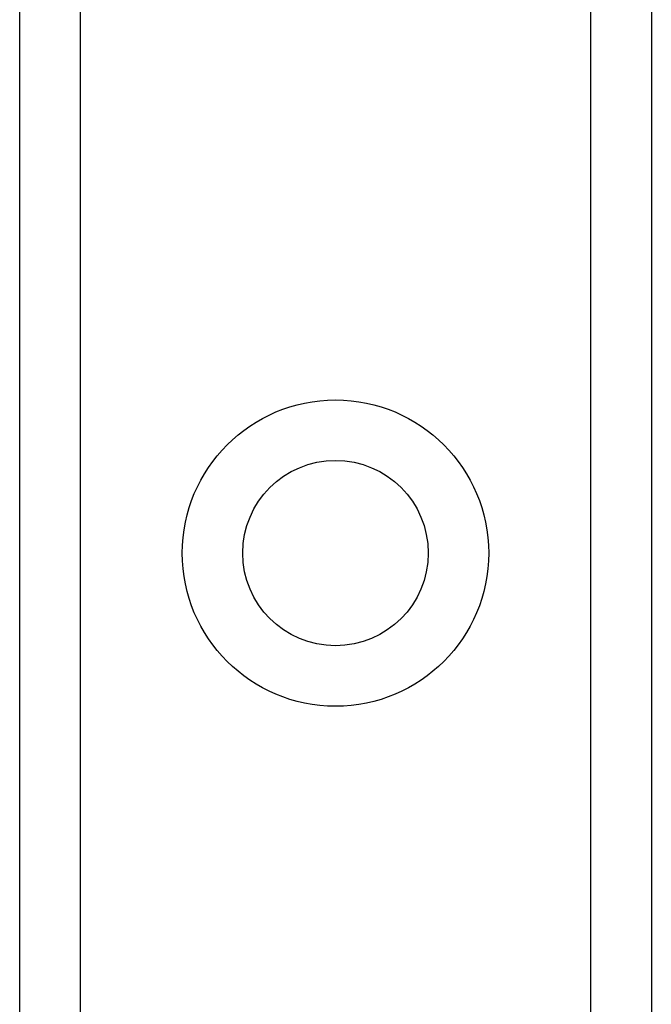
# Model space of a CAD drawing. Header units: inches. Extents: x 2 to 128, y 2 to 83.
# Tile 57 of 100: x 35.396 to 36.132, y 59.705 to 60.853. Entities that reach past the tile are written whole.
import ezdxf

# ---------------------------------------------------------------- set-up
doc = ezdxf.new("R2010")
doc.units = ezdxf.units.IN
doc.header["$LTSCALE"] = 7.686019
doc.header["$MEASUREMENT"] = 0
doc.layers.add('Visible Edges(ANSI)', color=7, linetype='Continuous', lineweight=25)
doc.layers.add('Visible Tangent Edges(ANSI)', color=7, linetype='Continuous', lineweight=25)

msp = doc.modelspace()

# ---------------------------------------------------------------- linework, layer by layer
at = {"layer": 'Visible Edges(ANSI)'}
for p, q in [((35.3957, 26.2246), (35.3957, 62.0014)), ((36.132, 62.0014), (36.132, 26.2246))]:
    msp.add_line(p, q, dxfattribs=at)
msp.add_circle((35.7638, 60.2311), 0.1081, dxfattribs=at)
at = {"layer": 'Visible Tangent Edges(ANSI)'}
for p, q in [((35.4662, 62.0014), (35.4662, 26.2246)), ((36.0614, 26.2246), (36.0614, 62.0014))]:
    msp.add_line(p, q, dxfattribs=at)
msp.add_circle((35.7638, 60.2311), 0.1786, dxfattribs=at)

doc.saveas('drawing.dxf')
